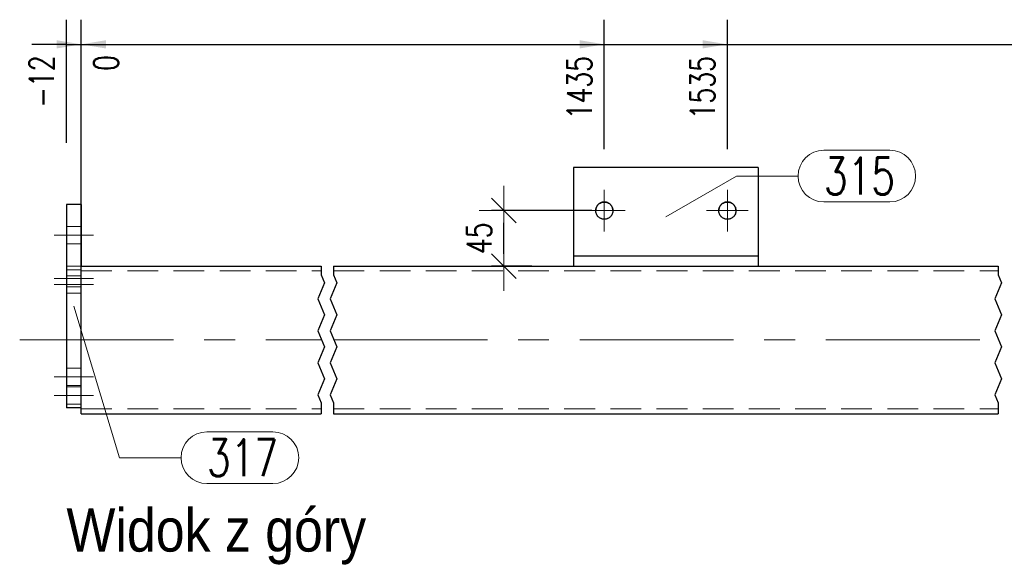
# Model space of a CAD drawing. Header units: millimetres. Extents: x -122 to 731, y 8645 to 9314.
# Tile 14 of 40: x 21 to 101, y 8975 to 9019. Entities that reach past the tile are written whole.
import ezdxf

# ---------------------------------------------------------------- set-up
doc = ezdxf.new("R2010")
doc.units = ezdxf.units.MM
doc.header["$LTSCALE"] = 10
doc.linetypes.add('HIDDEN', pattern=[0.375, 0.25, -0.125])
doc.linetypes.add('MITTE', pattern=[2, 1.25, -0.25, 0.25, -0.25])
doc.layers.get('Defpoints').update_dxf_attribs({"color": 1})
for name, color, linetype, lineweight in [('PS_DIM', 4, 'Continuous', 13), ('PS_Hidden', 2, 'HIDDEN', 9), ('PS_Mid', 5, 'MITTE', 15), ('PS_Pos', 1, 'Continuous', 15), ('PS_Shape', 161, 'Continuous', 30), ('PS_SOLID', 7, 'Continuous', 30), ('PS_TEXT', 3, 'Continuous', 18)]:
    doc.layers.add(name, color=color, linetype=linetype, lineweight=lineweight)
doc.styles.add('gil', font='txt', dxfattribs={"width": 0.9})
doc.styles.add('simplex', font='simplex.shx', dxfattribs={"width": 0.75})
doc.dimstyles.new('1_10_GŁ_DS1-LS10', dxfattribs={"dimtxt": 2, "dimasz": 2, "dimexe": 2, "dimexo": 5, "dimgap": 1, "dimtad": 1, "dimjust": 4, "dimdec": 0, "dimlfac": 10, "dimtxsty": 'simplex', "dimblk1": 'NONE', "dimsah": 1, "dimcen": 2, "dimclrd": 256, "dimclre": 256, "dimclrt": 3, "dimadec": 1, "dimazin": 0, "dimtfac": 1, "dimtdec": 0, "dimtmove": 2, "dimatfit": 3, "dimfxl": 1, "dimarcsym": 0})
doc.dimstyles.new('1_10_SC', dxfattribs={"dimtxt": 2, "dimasz": 1, "dimexe": 1, "dimexo": 1, "dimgap": 1, "dimtad": 1, "dimdec": 0, "dimlfac": 10, "dimtxsty": 'simplex', "dimblk": 'dimznak', "dimcen": 2, "dimclrd": 256, "dimclre": 256, "dimclrt": 3, "dimadec": 1, "dimazin": 0, "dimtfac": 1, "dimtdec": 0, "dimtix": 1, "dimtmove": 2, "dimatfit": 3, "dimldrblk": 'dim-grot', "dimfxl": 1, "dimarcsym": 0})

# ---------------------------------------------------------------- blocks, each defined once
blk = doc.blocks.new('dimznak')
at = {"color": 0}
for points in [[(0, 2), (0, -2)], [(-2, 0), (2, 0)]]:
    blk.add_lwpolyline(points, dxfattribs=at)
at = {"color": 2}
blk.add_lwpolyline([(1, 1), (-1, -1)], dxfattribs=at)
blk = doc.blocks.new('*D200')
at = {"layer": 'Defpoints', "color": 0, "transparency": 16777216}
for p in [(60.39, 9003.484), (68.554, 9003.484), (63.666, 8998.984)]:
    blk.add_point(p, dxfattribs=at)
at = {"layer": 'PS_DIM', "lineweight": -2, "transparency": 16777216}
for p, q in [((67.554, 9003.484), (59.39, 9003.484)), ((60.39, 8999.984), (60.39, 9002.484)), ((62.666, 8998.984), (59.39, 8998.984))]:
    blk.add_line(p, q, dxfattribs=at)
for p, rotation in [((60.39, 9003.484), 90), ((60.39, 8998.984), 270)]:
    blk.add_blockref('dimznak', p, dxfattribs=dict(at, rotation=rotation))
at = {"layer": 'PS_DIM', "color": 3, "transparency": 16777216, "insert": (58.39, 9001.234), "char_height": 2, "attachment_point": 5, "rotation": 90, "style": 'simplex'}
blk.add_mtext('45', dxfattribs=at)
blk = doc.blocks.new('dim-grot')
blk.add_hatch(color=256).paths.add_polyline_path([(0, 0), (-2, 0.5), (-2, -0.5)])
blk.add_lwpolyline([(0, 0), (-2, 0.5), (-2, -0.5), (0, 0)])
blk = doc.blocks.new('*D204')
at = {"layer": 'Defpoints', "color": 0, "transparency": 16777216}
for p in [(26.054, 9016.984), (24.854, 9003.984), (26.054, 8986.984)]:
    blk.add_point(p, dxfattribs=at)
at = {"layer": 'PS_DIM', "lineweight": -2, "transparency": 16777216}
for p, q in [((24.854, 9008.984), (24.854, 9018.984)), ((26.054, 8991.984), (26.054, 9018.984)), ((24.854, 9016.984), (22.854, 9016.984)), ((24.854, 9016.984), (26.054, 9016.984)), ((28.054, 9016.984), (30.054, 9016.984))]:
    blk.add_line(p, q, dxfattribs=at)
at = {"layer": 'PS_DIM', "transparency": 16777216}
blk.add_solid([(28.054, 9017.317), (28.054, 9016.65), (26.054, 9016.984)], dxfattribs=at)
at = {"layer": 'PS_DIM', "color": 3, "transparency": 16777216, "insert": (22.834, 9013.964), "char_height": 2, "attachment_point": 5, "rotation": 90, "style": 'simplex'}
blk.add_mtext('-12', dxfattribs=at)
blk = doc.blocks.new('_None')
blk = doc.blocks.new('*D205')
at = {"layer": 'Defpoints', "color": 0, "transparency": 16777216}
for p in [(26.054, 9016.984), (26.054, 9003.984), (26.054, 8986.984)]:
    blk.add_point(p, dxfattribs=at)
at = {"layer": 'PS_DIM', "lineweight": -2, "transparency": 16777216}
for p, q in [((26.054, 9008.984), (26.054, 9018.984)), ((26.054, 8991.984), (26.054, 9018.984)), ((24.054, 9016.984), (22.054, 9016.984)), ((26.054, 9016.984), (28.054, 9016.984))]:
    blk.add_line(p, q, dxfattribs=at)
at = {"layer": 'PS_DIM', "transparency": 16777216}
blk.add_solid([(24.054, 9017.317), (24.054, 9016.65), (26.054, 9016.984)], dxfattribs=at)
at = {"layer": 'PS_DIM', "color": 3, "transparency": 16777216, "insert": (28.074, 9015.464), "char_height": 2, "attachment_point": 5, "rotation": 90, "style": 'simplex'}
blk.add_mtext('0', dxfattribs=at)
blk = doc.blocks.new('*D206')
at = {"layer": 'Defpoints', "color": 0, "transparency": 16777216}
for p in [(78.554, 9016.984), (78.554, 9003.484), (26.054, 8986.984)]:
    blk.add_point(p, dxfattribs=at)
at = {"layer": 'PS_DIM', "lineweight": -2, "transparency": 16777216}
for p, q in [((26.054, 8991.984), (26.054, 9018.984)), ((78.554, 9008.484), (78.554, 9018.984)), ((26.054, 9016.984), (76.554, 9016.984))]:
    blk.add_line(p, q, dxfattribs=at)
at = {"layer": 'PS_DIM', "transparency": 16777216}
blk.add_solid([(76.554, 9017.317), (76.554, 9016.65), (78.554, 9016.984)], dxfattribs=at)
at = {"layer": 'PS_DIM', "color": 3, "transparency": 16777216, "insert": (76.534, 9013.464), "char_height": 2, "attachment_point": 5, "rotation": 90, "style": 'simplex'}
blk.add_mtext('1535', dxfattribs=at)
blk = doc.blocks.new('*D207')
at = {"layer": 'Defpoints', "color": 0, "transparency": 16777216}
for p in [(173.464, 9016.984), (173.464, 9003.484), (26.054, 8986.984)]:
    blk.add_point(p, dxfattribs=at)
at = {"layer": 'PS_DIM', "lineweight": -2, "transparency": 16777216}
for p, q in [((26.054, 8991.984), (26.054, 9018.984)), ((173.464, 9008.484), (173.464, 9018.984)), ((26.054, 9016.984), (171.464, 9016.984))]:
    blk.add_line(p, q, dxfattribs=at)
at = {"layer": 'PS_DIM', "transparency": 16777216}
blk.add_solid([(171.464, 9017.317), (171.464, 9016.65), (173.464, 9016.984)], dxfattribs=at)
at = {"layer": 'PS_DIM', "color": 3, "transparency": 16777216, "insert": (171.444, 9013.464), "char_height": 2, "attachment_point": 5, "rotation": 90, "style": 'simplex'}
blk.add_mtext('7185', dxfattribs=at)
blk = doc.blocks.new('*D208')
at = {"layer": 'Defpoints', "color": 0, "transparency": 16777216}
for p in [(183.464, 9016.984), (183.464, 9003.484), (26.054, 8986.984)]:
    blk.add_point(p, dxfattribs=at)
at = {"layer": 'PS_DIM', "lineweight": -2, "transparency": 16777216}
for p, q in [((26.054, 8991.984), (26.054, 9018.984)), ((183.464, 9008.484), (183.464, 9018.984)), ((26.054, 9016.984), (181.464, 9016.984))]:
    blk.add_line(p, q, dxfattribs=at)
at = {"layer": 'PS_DIM', "transparency": 16777216}
blk.add_solid([(181.464, 9017.317), (181.464, 9016.65), (183.464, 9016.984)], dxfattribs=at)
at = {"layer": 'PS_DIM', "color": 3, "transparency": 16777216, "insert": (181.444, 9013.321), "char_height": 2, "attachment_point": 5, "rotation": 90, "style": 'simplex'}
blk.add_mtext('7285', dxfattribs=at)
blk = doc.blocks.new('*D209')
at = {"layer": 'Defpoints', "color": 0, "transparency": 16777216}
for p in [(227.164, 9016.984), (227.164, 9003.984), (26.054, 8986.984)]:
    blk.add_point(p, dxfattribs=at)
at = {"layer": 'PS_DIM', "lineweight": -2, "transparency": 16777216}
for p, q in [((26.054, 8991.984), (26.054, 9018.984)), ((227.164, 9008.984), (227.164, 9018.984)), ((26.054, 9016.984), (225.164, 9016.984))]:
    blk.add_line(p, q, dxfattribs=at)
at = {"layer": 'PS_DIM', "transparency": 16777216}
blk.add_solid([(225.164, 9017.317), (225.164, 9016.65), (227.164, 9016.984)], dxfattribs=at)
at = {"layer": 'PS_DIM', "color": 3, "transparency": 16777216, "insert": (225.144, 9013.321), "char_height": 2, "attachment_point": 5, "rotation": 90, "style": 'simplex'}
blk.add_mtext('8602', dxfattribs=at)
blk = doc.blocks.new('*D210')
at = {"layer": 'Defpoints', "color": 0, "transparency": 16777216}
for p in [(68.554, 9016.984), (68.554, 9003.484), (26.054, 8986.984)]:
    blk.add_point(p, dxfattribs=at)
at = {"layer": 'PS_DIM', "lineweight": -2, "transparency": 16777216}
for p, q in [((26.054, 8991.984), (26.054, 9018.984)), ((68.554, 9008.484), (68.554, 9018.984)), ((26.054, 9016.984), (66.554, 9016.984))]:
    blk.add_line(p, q, dxfattribs=at)
at = {"layer": 'PS_DIM', "transparency": 16777216}
blk.add_solid([(66.554, 9017.317), (66.554, 9016.65), (68.554, 9016.984)], dxfattribs=at)
at = {"layer": 'PS_DIM', "color": 3, "transparency": 16777216, "insert": (66.534, 9013.464), "char_height": 2, "attachment_point": 5, "rotation": 90, "style": 'simplex'}
blk.add_mtext('1435', dxfattribs=at)
blk = doc.blocks.new('*X414')
at = {"color": 1}
for p, q in [((45.554, 8998.984), (45.554, 8998.278)), ((46.554, 8998.984), (46.554, 8998.278)), ((100.554, 8998.984), (100.554, 8998.278)), ((45.829, 8997.628), (45.279, 8996.327)), ((45.554, 8998.278), (45.829, 8997.628)), ((46.829, 8997.628), (46.279, 8996.327)), ((46.554, 8998.278), (46.829, 8997.628)), ((100.829, 8997.628), (100.279, 8996.327)), ((100.554, 8998.278), (100.829, 8997.628)), ((45.279, 8996.327), (45.829, 8995.027)), ((46.279, 8996.327), (46.829, 8995.027)), ((100.279, 8996.327), (100.829, 8995.027)), ((45.829, 8995.027), (45.279, 8993.727)), ((46.829, 8995.027), (46.279, 8993.727)), ((100.829, 8995.027), (100.279, 8993.727)), ((45.279, 8993.727), (45.829, 8992.426)), ((46.279, 8993.727), (46.829, 8992.426)), ((100.279, 8993.727), (100.829, 8992.426)), ((45.829, 8992.426), (45.279, 8991.126)), ((46.829, 8992.426), (46.279, 8991.126)), ((100.829, 8992.426), (100.279, 8991.126)), ((45.279, 8991.126), (45.829, 8989.826)), ((46.279, 8991.126), (46.829, 8989.826)), ((100.279, 8991.126), (100.829, 8989.826)), ((45.829, 8989.826), (45.279, 8988.525)), ((46.829, 8989.826), (46.279, 8988.525)), ((100.829, 8989.826), (100.279, 8988.525)), ((45.279, 8988.525), (45.554, 8987.875)), ((46.279, 8988.525), (46.554, 8987.875)), ((100.279, 8988.525), (100.554, 8987.875)), ((45.554, 8987.875), (45.554, 8986.984)), ((46.554, 8987.875), (46.554, 8986.984)), ((100.554, 8987.875), (100.554, 8986.984))]:
    blk.add_line(p, q, dxfattribs=at)
at = {"layer": 'PS_Hidden', "color": 2, "linetype": 'HIDDEN'}
for p, q in [((67.854, 9003.484), (67.854, 9003.467)), ((67.854, 9003.484), (67.854, 9003.484)), ((67.854, 9003.467), (67.855, 9003.45)), ((67.855, 9003.45), (67.856, 9003.432)), ((67.856, 9003.432), (67.858, 9003.415)), ((67.858, 9003.415), (67.859, 9003.398)), ((67.859, 9003.398), (67.862, 9003.381)), ((67.862, 9003.381), (67.865, 9003.364)), ((67.865, 9003.364), (67.868, 9003.347)), ((67.868, 9003.347), (67.871, 9003.33)), ((67.871, 9003.33), (67.875, 9003.314)), ((67.875, 9003.314), (67.88, 9003.297)), ((67.88, 9003.297), (67.884, 9003.281)), ((67.884, 9003.281), (67.89, 9003.264)), ((67.89, 9003.264), (67.895, 9003.248)), ((67.895, 9003.248), (67.901, 9003.232)), ((67.901, 9003.232), (67.907, 9003.216)), ((67.907, 9003.216), (67.914, 9003.2)), ((67.914, 9003.2), (67.921, 9003.185)), ((69.187, 9003.185), (69.194, 9003.2)), ((69.194, 9003.2), (69.201, 9003.216)), ((69.201, 9003.216), (69.207, 9003.232)), ((69.207, 9003.232), (69.213, 9003.248)), ((69.213, 9003.248), (69.219, 9003.264)), ((69.219, 9003.264), (69.224, 9003.281)), ((69.224, 9003.281), (69.229, 9003.297)), ((69.229, 9003.297), (69.233, 9003.314)), ((69.233, 9003.314), (69.237, 9003.33)), ((69.237, 9003.33), (69.241, 9003.347)), ((69.241, 9003.347), (69.244, 9003.364)), ((69.244, 9003.364), (69.247, 9003.381)), ((69.247, 9003.381), (69.249, 9003.398)), ((69.249, 9003.398), (69.251, 9003.415)), ((69.251, 9003.415), (69.252, 9003.432)), ((69.252, 9003.432), (69.253, 9003.45)), ((69.253, 9003.45), (69.254, 9003.467)), ((69.254, 9003.467), (69.254, 9003.484)), ((69.254, 9003.484), (69.254, 9003.484)), ((77.854, 9003.484), (77.854, 9003.467)), ((77.854, 9003.484), (77.854, 9003.484)), ((77.854, 9003.467), (77.855, 9003.45)), ((77.855, 9003.45), (77.856, 9003.432)), ((77.856, 9003.432), (77.858, 9003.415)), ((77.858, 9003.415), (77.859, 9003.398)), ((77.859, 9003.398), (77.862, 9003.381)), ((77.862, 9003.381), (77.865, 9003.364)), ((77.865, 9003.364), (77.868, 9003.347)), ((77.868, 9003.347), (77.871, 9003.33)), ((77.871, 9003.33), (77.875, 9003.314)), ((77.875, 9003.314), (77.88, 9003.297)), ((77.88, 9003.297), (77.884, 9003.281)), ((77.884, 9003.281), (77.89, 9003.264)), ((77.89, 9003.264), (77.895, 9003.248)), ((77.895, 9003.248), (77.901, 9003.232)), ((77.901, 9003.232), (77.907, 9003.216)), ((77.907, 9003.216), (77.914, 9003.2)), ((77.914, 9003.2), (77.921, 9003.185)), ((79.187, 9003.185), (79.194, 9003.2)), ((79.194, 9003.2), (79.201, 9003.216)), ((79.201, 9003.216), (79.207, 9003.232)), ((79.207, 9003.232), (79.213, 9003.248)), ((79.213, 9003.248), (79.219, 9003.264)), ((79.219, 9003.264), (79.224, 9003.281)), ((79.224, 9003.281), (79.229, 9003.297)), ((79.229, 9003.297), (79.233, 9003.314)), ((79.233, 9003.314), (79.237, 9003.33)), ((79.237, 9003.33), (79.241, 9003.347)), ((79.241, 9003.347), (79.244, 9003.364)), ((79.244, 9003.364), (79.247, 9003.381)), ((79.247, 9003.381), (79.249, 9003.398)), ((79.249, 9003.398), (79.251, 9003.415)), ((79.251, 9003.415), (79.252, 9003.432)), ((79.252, 9003.432), (79.253, 9003.45)), ((79.253, 9003.45), (79.254, 9003.467)), ((79.254, 9003.467), (79.254, 9003.484)), ((79.254, 9003.484), (79.254, 9003.484)), ((67.921, 9003.185), (67.929, 9003.169)), ((67.929, 9003.169), (67.937, 9003.154)), ((67.937, 9003.154), (67.945, 9003.139)), ((67.945, 9003.139), (67.954, 9003.124)), ((67.954, 9003.124), (67.963, 9003.109)), ((67.963, 9003.109), (67.972, 9003.095)), ((67.972, 9003.095), (67.982, 9003.081)), ((67.982, 9003.081), (67.992, 9003.067)), ((67.992, 9003.067), (68.002, 9003.053)), ((68.002, 9003.053), (68.013, 9003.04)), ((68.013, 9003.04), (68.024, 9003.027)), ((68.024, 9003.027), (68.036, 9003.014)), ((68.036, 9003.014), (68.047, 9003.001)), ((68.047, 9003.001), (68.059, 9002.989)), ((68.059, 9002.989), (68.072, 9002.977)), ((68.072, 9002.977), (68.084, 9002.965)), ((68.084, 9002.965), (68.097, 9002.954)), ((68.097, 9002.954), (68.11, 9002.943)), ((68.11, 9002.943), (68.124, 9002.932)), ((68.124, 9002.932), (68.137, 9002.922)), ((68.137, 9002.922), (68.151, 9002.912)), ((68.151, 9002.912), (68.165, 9002.902)), ((68.165, 9002.902), (68.18, 9002.892)), ((68.18, 9002.892), (68.194, 9002.883)), ((68.194, 9002.883), (68.209, 9002.875)), ((68.209, 9002.875), (68.224, 9002.867)), ((68.224, 9002.867), (68.239, 9002.859)), ((68.239, 9002.859), (68.255, 9002.851)), ((68.255, 9002.851), (68.271, 9002.844)), ((68.271, 9002.844), (68.286, 9002.837)), ((68.286, 9002.837), (68.302, 9002.831)), ((68.302, 9002.831), (68.318, 9002.825)), ((68.318, 9002.825), (68.335, 9002.819)), ((68.335, 9002.819), (68.351, 9002.814)), ((68.351, 9002.814), (68.368, 9002.809)), ((68.368, 9002.809), (68.384, 9002.805)), ((68.384, 9002.805), (68.401, 9002.801)), ((68.401, 9002.801), (68.418, 9002.797)), ((68.418, 9002.797), (68.435, 9002.794)), ((68.435, 9002.794), (68.451, 9002.791)), ((68.451, 9002.791), (68.469, 9002.789)), ((68.469, 9002.789), (68.486, 9002.787)), ((68.486, 9002.787), (68.503, 9002.786)), ((68.503, 9002.786), (68.52, 9002.785)), ((68.52, 9002.785), (68.537, 9002.784)), ((68.537, 9002.784), (68.554, 9002.784)), ((68.554, 9002.784), (68.571, 9002.784)), ((68.554, 9002.784), (68.554, 9002.784)), ((68.571, 9002.784), (68.589, 9002.785)), ((68.589, 9002.785), (68.606, 9002.786)), ((68.606, 9002.786), (68.623, 9002.787)), ((68.623, 9002.787), (68.64, 9002.789)), ((68.64, 9002.789), (68.657, 9002.791)), ((68.657, 9002.791), (68.674, 9002.794)), ((68.674, 9002.794), (68.691, 9002.797)), ((68.691, 9002.797), (68.708, 9002.801)), ((68.708, 9002.801), (68.724, 9002.805)), ((68.724, 9002.805), (68.741, 9002.809)), ((68.741, 9002.809), (68.757, 9002.814)), ((68.757, 9002.814), (68.774, 9002.819)), ((68.774, 9002.819), (68.79, 9002.825)), ((68.79, 9002.825), (68.806, 9002.831)), ((68.806, 9002.831), (68.822, 9002.837)), ((68.822, 9002.837), (68.838, 9002.844)), ((68.838, 9002.844), (68.853, 9002.851)), ((68.853, 9002.851), (68.869, 9002.859)), ((68.869, 9002.859), (68.884, 9002.867)), ((68.884, 9002.867), (68.899, 9002.875)), ((68.899, 9002.875), (68.914, 9002.883)), ((68.914, 9002.883), (68.929, 9002.892)), ((68.929, 9002.892), (68.943, 9002.902)), ((68.943, 9002.902), (68.957, 9002.912)), ((68.957, 9002.912), (68.971, 9002.922)), ((68.971, 9002.922), (68.985, 9002.932)), ((68.985, 9002.932), (68.998, 9002.943)), ((68.998, 9002.943), (69.011, 9002.954)), ((69.011, 9002.954), (69.024, 9002.965)), ((69.024, 9002.965), (69.037, 9002.977)), ((69.037, 9002.977), (69.049, 9002.989)), ((69.049, 9002.989), (69.061, 9003.001)), ((69.061, 9003.001), (69.073, 9003.014)), ((69.073, 9003.014), (69.084, 9003.027)), ((69.084, 9003.027), (69.095, 9003.04)), ((69.095, 9003.04), (69.106, 9003.053)), ((69.106, 9003.053), (69.116, 9003.067)), ((69.116, 9003.067), (69.127, 9003.081)), ((69.127, 9003.081), (69.136, 9003.095)), ((69.136, 9003.095), (69.146, 9003.109)), ((69.146, 9003.109), (69.155, 9003.124)), ((69.155, 9003.124), (69.163, 9003.139)), ((69.163, 9003.139), (69.172, 9003.154)), ((69.172, 9003.154), (69.179, 9003.169)), ((69.179, 9003.169), (69.187, 9003.185)), ((77.921, 9003.185), (77.929, 9003.169)), ((77.929, 9003.169), (77.937, 9003.154)), ((77.937, 9003.154), (77.945, 9003.139)), ((77.945, 9003.139), (77.954, 9003.124)), ((77.954, 9003.124), (77.963, 9003.109)), ((77.963, 9003.109), (77.972, 9003.095)), ((77.972, 9003.095), (77.982, 9003.081)), ((77.982, 9003.081), (77.992, 9003.067)), ((77.992, 9003.067), (78.002, 9003.053)), ((78.002, 9003.053), (78.013, 9003.04)), ((78.013, 9003.04), (78.024, 9003.027)), ((78.024, 9003.027), (78.036, 9003.014)), ((78.036, 9003.014), (78.047, 9003.001)), ((78.047, 9003.001), (78.059, 9002.989)), ((78.059, 9002.989), (78.072, 9002.977)), ((78.072, 9002.977), (78.084, 9002.965)), ((78.084, 9002.965), (78.097, 9002.954)), ((78.097, 9002.954), (78.11, 9002.943)), ((78.11, 9002.943), (78.124, 9002.932)), ((78.124, 9002.932), (78.137, 9002.922)), ((78.137, 9002.922), (78.151, 9002.912)), ((78.151, 9002.912), (78.165, 9002.902)), ((78.165, 9002.902), (78.18, 9002.892)), ((78.18, 9002.892), (78.194, 9002.883)), ((78.194, 9002.883), (78.209, 9002.875)), ((78.209, 9002.875), (78.224, 9002.867)), ((78.224, 9002.867), (78.239, 9002.859)), ((78.239, 9002.859), (78.255, 9002.851)), ((78.255, 9002.851), (78.271, 9002.844)), ((78.271, 9002.844), (78.286, 9002.837)), ((78.286, 9002.837), (78.302, 9002.831)), ((78.302, 9002.831), (78.318, 9002.825)), ((78.318, 9002.825), (78.335, 9002.819)), ((78.335, 9002.819), (78.351, 9002.814)), ((78.351, 9002.814), (78.368, 9002.809)), ((78.368, 9002.809), (78.384, 9002.805)), ((78.384, 9002.805), (78.401, 9002.801)), ((78.401, 9002.801), (78.418, 9002.797)), ((78.418, 9002.797), (78.435, 9002.794)), ((78.435, 9002.794), (78.451, 9002.791)), ((78.451, 9002.791), (78.469, 9002.789)), ((78.469, 9002.789), (78.486, 9002.787)), ((78.486, 9002.787), (78.503, 9002.786)), ((78.503, 9002.786), (78.52, 9002.785)), ((78.52, 9002.785), (78.537, 9002.784)), ((78.537, 9002.784), (78.554, 9002.784)), ((78.554, 9002.784), (78.571, 9002.784)), ((78.554, 9002.784), (78.554, 9002.784)), ((78.571, 9002.784), (78.589, 9002.785)), ((78.589, 9002.785), (78.606, 9002.786)), ((78.606, 9002.786), (78.623, 9002.787)), ((78.623, 9002.787), (78.64, 9002.789)), ((78.64, 9002.789), (78.657, 9002.791)), ((78.657, 9002.791), (78.674, 9002.794)), ((78.674, 9002.794), (78.691, 9002.797)), ((78.691, 9002.797), (78.708, 9002.801)), ((78.708, 9002.801), (78.724, 9002.805)), ((78.724, 9002.805), (78.741, 9002.809)), ((78.741, 9002.809), (78.757, 9002.814)), ((78.757, 9002.814), (78.774, 9002.819)), ((78.774, 9002.819), (78.79, 9002.825)), ((78.79, 9002.825), (78.806, 9002.831)), ((78.806, 9002.831), (78.822, 9002.837)), ((78.822, 9002.837), (78.838, 9002.844)), ((78.838, 9002.844), (78.853, 9002.851)), ((78.853, 9002.851), (78.869, 9002.859)), ((78.869, 9002.859), (78.884, 9002.867)), ((78.884, 9002.867), (78.899, 9002.875)), ((78.899, 9002.875), (78.914, 9002.883)), ((78.914, 9002.883), (78.929, 9002.892)), ((78.929, 9002.892), (78.943, 9002.902)), ((78.943, 9002.902), (78.957, 9002.912)), ((78.957, 9002.912), (78.971, 9002.922)), ((78.971, 9002.922), (78.985, 9002.932)), ((78.985, 9002.932), (78.998, 9002.943)), ((78.998, 9002.943), (79.011, 9002.954)), ((79.011, 9002.954), (79.024, 9002.965)), ((79.024, 9002.965), (79.037, 9002.977)), ((79.037, 9002.977), (79.049, 9002.989)), ((79.049, 9002.989), (79.061, 9003.001)), ((79.061, 9003.001), (79.073, 9003.014)), ((79.073, 9003.014), (79.084, 9003.027)), ((79.084, 9003.027), (79.095, 9003.04)), ((79.095, 9003.04), (79.106, 9003.053)), ((79.106, 9003.053), (79.116, 9003.067)), ((79.116, 9003.067), (79.127, 9003.081)), ((79.127, 9003.081), (79.136, 9003.095)), ((79.136, 9003.095), (79.146, 9003.109)), ((79.146, 9003.109), (79.155, 9003.124)), ((79.155, 9003.124), (79.163, 9003.139)), ((79.163, 9003.139), (79.172, 9003.154)), ((79.172, 9003.154), (79.179, 9003.169)), ((79.179, 9003.169), (79.187, 9003.185)), ((26.054, 9002.184), (24.854, 9002.184)), ((26.054, 9000.784), (24.854, 9000.784)), ((24.854, 8998.984), (26.054, 8998.984)), ((26.054, 8998.684), (24.854, 8998.684)), ((26.054, 8998.584), (45.554, 8998.584)), ((46.554, 8998.584), (100.554, 8998.584)), ((24.854, 8998.184), (26.054, 8998.184)), ((26.054, 8997.284), (24.854, 8997.284)), ((24.854, 8996.784), (26.054, 8996.784)), ((26.054, 8990.684), (24.854, 8990.684)), ((26.054, 8989.284), (24.854, 8989.284)), ((24.854, 8989.184), (26.054, 8989.184)), ((24.854, 8987.784), (26.054, 8987.784)), ((26.054, 8987.384), (45.554, 8987.384)), ((46.554, 8987.384), (100.554, 8987.384))]:
    blk.add_line(p, q, dxfattribs=at)
at = {"layer": 'PS_Mid', "color": 5, "linetype": 'MITTE'}
for p, q in [((68.554, 9005.184), (68.554, 9001.784)), ((78.554, 9005.184), (78.554, 9001.784)), ((70.254, 9003.484), (66.854, 9003.484)), ((80.254, 9003.484), (76.854, 9003.484)), ((23.854, 9001.484), (27.054, 9001.484)), ((23.854, 9001.484), (27.054, 9001.484)), ((23.854, 8997.984), (27.054, 8997.984)), ((27.054, 8997.484), (23.854, 8997.484)), ((27.054, 8997.484), (23.854, 8997.484)), ((21.054, 8992.984), (45.554, 8992.984)), ((46.554, 8992.984), (100.554, 8992.984)), ((23.854, 8989.984), (27.054, 8989.984)), ((27.054, 8988.484), (23.854, 8988.484)), ((27.054, 8988.484), (23.854, 8988.484))]:
    blk.add_line(p, q, dxfattribs=at)
at = {"layer": 'PS_SOLID', "color": 7, "linetype": 'Continuous'}
for p, q in [((66.054, 9006.984), (66.054, 8999.784)), ((81.054, 9006.984), (66.054, 9006.984)), ((81.054, 9006.984), (81.054, 8999.784)), ((68.059, 9003.979), (68.11, 9004.025)), ((68.084, 9004.003), (68.059, 9003.979)), ((68.11, 9004.025), (68.084, 9004.003)), ((68.11, 9004.025), (68.165, 9004.066)), ((68.137, 9004.046), (68.11, 9004.025)), ((68.165, 9004.066), (68.137, 9004.046)), ((68.165, 9004.066), (68.224, 9004.101)), ((68.194, 9004.084), (68.165, 9004.066)), ((68.224, 9004.101), (68.194, 9004.084)), ((68.224, 9004.101), (68.286, 9004.131)), ((68.255, 9004.117), (68.224, 9004.101)), ((68.286, 9004.131), (68.255, 9004.117)), ((68.286, 9004.131), (68.351, 9004.154)), ((68.318, 9004.143), (68.286, 9004.131)), ((68.351, 9004.154), (68.318, 9004.143)), ((68.351, 9004.154), (68.418, 9004.17)), ((68.384, 9004.163), (68.351, 9004.154)), ((68.418, 9004.17), (68.384, 9004.163)), ((68.418, 9004.17), (68.486, 9004.18)), ((68.451, 9004.176), (68.418, 9004.17)), ((68.486, 9004.18), (68.451, 9004.176)), ((68.486, 9004.18), (68.554, 9004.184)), ((68.52, 9004.183), (68.486, 9004.18)), ((68.554, 9004.184), (68.52, 9004.183)), ((68.589, 9004.183), (68.554, 9004.184)), ((68.554, 9004.184), (68.623, 9004.18)), ((68.554, 9004.184), (68.554, 9004.184)), ((68.623, 9004.18), (68.589, 9004.183)), ((68.657, 9004.176), (68.623, 9004.18)), ((68.623, 9004.18), (68.691, 9004.17)), ((68.691, 9004.17), (68.657, 9004.176)), ((68.724, 9004.163), (68.691, 9004.17)), ((68.691, 9004.17), (68.757, 9004.154)), ((68.757, 9004.154), (68.724, 9004.163)), ((68.79, 9004.143), (68.757, 9004.154)), ((68.757, 9004.154), (68.822, 9004.131)), ((68.822, 9004.131), (68.79, 9004.143)), ((68.853, 9004.117), (68.822, 9004.131)), ((68.822, 9004.131), (68.884, 9004.101)), ((68.884, 9004.101), (68.853, 9004.117)), ((68.914, 9004.084), (68.884, 9004.101)), ((68.884, 9004.101), (68.943, 9004.066)), ((68.943, 9004.066), (68.914, 9004.084)), ((68.971, 9004.046), (68.943, 9004.066)), ((68.943, 9004.066), (68.998, 9004.025)), ((68.998, 9004.025), (68.971, 9004.046)), ((69.024, 9004.003), (68.998, 9004.025)), ((68.998, 9004.025), (69.049, 9003.979)), ((69.049, 9003.979), (69.024, 9004.003)), ((78.059, 9003.979), (78.11, 9004.025)), ((78.084, 9004.003), (78.059, 9003.979)), ((78.11, 9004.025), (78.084, 9004.003)), ((78.11, 9004.025), (78.165, 9004.066)), ((78.137, 9004.046), (78.11, 9004.025)), ((78.165, 9004.066), (78.137, 9004.046)), ((78.165, 9004.066), (78.224, 9004.101)), ((78.194, 9004.084), (78.165, 9004.066)), ((78.224, 9004.101), (78.194, 9004.084)), ((78.224, 9004.101), (78.286, 9004.131)), ((78.255, 9004.117), (78.224, 9004.101)), ((78.286, 9004.131), (78.255, 9004.117)), ((78.286, 9004.131), (78.351, 9004.154)), ((78.318, 9004.143), (78.286, 9004.131)), ((78.351, 9004.154), (78.318, 9004.143)), ((78.351, 9004.154), (78.418, 9004.17)), ((78.384, 9004.163), (78.351, 9004.154)), ((78.418, 9004.17), (78.384, 9004.163)), ((78.418, 9004.17), (78.486, 9004.18)), ((78.451, 9004.176), (78.418, 9004.17)), ((78.486, 9004.18), (78.451, 9004.176)), ((78.486, 9004.18), (78.554, 9004.184)), ((78.52, 9004.183), (78.486, 9004.18)), ((78.554, 9004.184), (78.52, 9004.183)), ((78.589, 9004.183), (78.554, 9004.184)), ((78.554, 9004.184), (78.623, 9004.18)), ((78.554, 9004.184), (78.554, 9004.184)), ((78.623, 9004.18), (78.589, 9004.183)), ((78.657, 9004.176), (78.623, 9004.18)), ((78.623, 9004.18), (78.691, 9004.17)), ((78.691, 9004.17), (78.657, 9004.176)), ((78.724, 9004.163), (78.691, 9004.17)), ((78.691, 9004.17), (78.757, 9004.154)), ((78.757, 9004.154), (78.724, 9004.163)), ((78.79, 9004.143), (78.757, 9004.154)), ((78.757, 9004.154), (78.822, 9004.131)), ((78.822, 9004.131), (78.79, 9004.143)), ((78.853, 9004.117), (78.822, 9004.131)), ((78.822, 9004.131), (78.884, 9004.101)), ((78.884, 9004.101), (78.853, 9004.117)), ((78.914, 9004.084), (78.884, 9004.101)), ((78.884, 9004.101), (78.943, 9004.066)), ((78.943, 9004.066), (78.914, 9004.084)), ((78.971, 9004.046), (78.943, 9004.066)), ((78.943, 9004.066), (78.998, 9004.025)), ((78.998, 9004.025), (78.971, 9004.046)), ((79.024, 9004.003), (78.998, 9004.025)), ((78.998, 9004.025), (79.049, 9003.979)), ((79.049, 9003.979), (79.024, 9004.003)), ((24.854, 9003.984), (24.854, 8987.484)), ((26.054, 9003.984), (24.854, 9003.984)), ((26.054, 9003.984), (26.054, 8998.984)), ((67.854, 9003.484), (67.858, 9003.552)), ((67.855, 9003.518), (67.854, 9003.484)), ((67.858, 9003.415), (67.854, 9003.484)), ((67.858, 9003.552), (67.855, 9003.518)), ((67.858, 9003.552), (67.868, 9003.62)), ((67.862, 9003.587), (67.858, 9003.552)), ((67.868, 9003.347), (67.858, 9003.415)), ((67.868, 9003.62), (67.862, 9003.587)), ((67.868, 9003.62), (67.884, 9003.687)), ((67.875, 9003.654), (67.868, 9003.62)), ((67.884, 9003.281), (67.868, 9003.347)), ((67.884, 9003.687), (67.875, 9003.654)), ((67.884, 9003.687), (67.907, 9003.752)), ((67.895, 9003.72), (67.884, 9003.687)), ((67.907, 9003.216), (67.884, 9003.281)), ((67.907, 9003.752), (67.895, 9003.72)), ((67.907, 9003.752), (67.937, 9003.814)), ((67.921, 9003.783), (67.907, 9003.752)), ((67.937, 9003.154), (67.907, 9003.216)), ((67.937, 9003.814), (67.921, 9003.783)), ((67.937, 9003.814), (67.972, 9003.873)), ((67.954, 9003.844), (67.937, 9003.814)), ((67.972, 9003.873), (67.954, 9003.844)), ((67.972, 9003.873), (68.013, 9003.928)), ((67.992, 9003.901), (67.972, 9003.873)), ((68.013, 9003.928), (67.992, 9003.901)), ((68.013, 9003.928), (68.059, 9003.979)), ((68.036, 9003.954), (68.013, 9003.928)), ((68.059, 9003.979), (68.036, 9003.954)), ((69.073, 9003.954), (69.049, 9003.979)), ((69.049, 9003.979), (69.095, 9003.928)), ((69.095, 9003.928), (69.073, 9003.954)), ((69.116, 9003.901), (69.095, 9003.928)), ((69.095, 9003.928), (69.136, 9003.873)), ((69.136, 9003.873), (69.116, 9003.901)), ((69.155, 9003.844), (69.136, 9003.873)), ((69.136, 9003.873), (69.172, 9003.814)), ((69.172, 9003.814), (69.155, 9003.844)), ((69.187, 9003.783), (69.172, 9003.814)), ((69.172, 9003.814), (69.201, 9003.752)), ((69.201, 9003.216), (69.172, 9003.154)), ((69.201, 9003.752), (69.187, 9003.783)), ((69.213, 9003.72), (69.201, 9003.752)), ((69.201, 9003.752), (69.224, 9003.687)), ((69.224, 9003.281), (69.201, 9003.216)), ((69.224, 9003.687), (69.213, 9003.72)), ((69.233, 9003.654), (69.224, 9003.687)), ((69.224, 9003.687), (69.241, 9003.62)), ((69.241, 9003.347), (69.224, 9003.281)), ((69.241, 9003.62), (69.233, 9003.654)), ((69.247, 9003.587), (69.241, 9003.62)), ((69.241, 9003.62), (69.251, 9003.552)), ((69.251, 9003.415), (69.241, 9003.347)), ((69.251, 9003.552), (69.247, 9003.587)), ((69.253, 9003.518), (69.251, 9003.552)), ((69.251, 9003.552), (69.254, 9003.484)), ((69.254, 9003.484), (69.251, 9003.415)), ((69.254, 9003.484), (69.253, 9003.518)), ((77.854, 9003.484), (77.858, 9003.552)), ((77.855, 9003.518), (77.854, 9003.484)), ((77.858, 9003.415), (77.854, 9003.484)), ((77.858, 9003.552), (77.855, 9003.518)), ((77.858, 9003.552), (77.868, 9003.62)), ((77.862, 9003.587), (77.858, 9003.552)), ((77.868, 9003.347), (77.858, 9003.415)), ((77.868, 9003.62), (77.862, 9003.587)), ((77.868, 9003.62), (77.884, 9003.687)), ((77.875, 9003.654), (77.868, 9003.62)), ((77.884, 9003.281), (77.868, 9003.347)), ((77.884, 9003.687), (77.875, 9003.654)), ((77.884, 9003.687), (77.907, 9003.752)), ((77.895, 9003.72), (77.884, 9003.687)), ((77.907, 9003.216), (77.884, 9003.281)), ((77.907, 9003.752), (77.895, 9003.72)), ((77.907, 9003.752), (77.937, 9003.814)), ((77.921, 9003.783), (77.907, 9003.752)), ((77.937, 9003.154), (77.907, 9003.216)), ((77.937, 9003.814), (77.921, 9003.783)), ((77.937, 9003.814), (77.972, 9003.873)), ((77.954, 9003.844), (77.937, 9003.814)), ((77.972, 9003.873), (77.954, 9003.844)), ((77.972, 9003.873), (78.013, 9003.928)), ((77.992, 9003.901), (77.972, 9003.873)), ((78.013, 9003.928), (77.992, 9003.901)), ((78.013, 9003.928), (78.059, 9003.979)), ((78.036, 9003.954), (78.013, 9003.928)), ((78.059, 9003.979), (78.036, 9003.954)), ((79.073, 9003.954), (79.049, 9003.979)), ((79.049, 9003.979), (79.095, 9003.928)), ((79.095, 9003.928), (79.073, 9003.954)), ((79.116, 9003.901), (79.095, 9003.928)), ((79.095, 9003.928), (79.136, 9003.873)), ((79.136, 9003.873), (79.116, 9003.901)), ((79.155, 9003.844), (79.136, 9003.873)), ((79.136, 9003.873), (79.172, 9003.814)), ((79.172, 9003.814), (79.155, 9003.844)), ((79.187, 9003.783), (79.172, 9003.814)), ((79.172, 9003.814), (79.201, 9003.752)), ((79.201, 9003.216), (79.172, 9003.154)), ((79.201, 9003.752), (79.187, 9003.783)), ((79.213, 9003.72), (79.201, 9003.752)), ((79.201, 9003.752), (79.224, 9003.687)), ((79.224, 9003.281), (79.201, 9003.216)), ((79.224, 9003.687), (79.213, 9003.72)), ((79.233, 9003.654), (79.224, 9003.687)), ((79.224, 9003.687), (79.241, 9003.62)), ((79.241, 9003.347), (79.224, 9003.281)), ((79.241, 9003.62), (79.233, 9003.654)), ((79.247, 9003.587), (79.241, 9003.62)), ((79.241, 9003.62), (79.251, 9003.552)), ((79.251, 9003.415), (79.241, 9003.347)), ((79.251, 9003.552), (79.247, 9003.587)), ((79.253, 9003.518), (79.251, 9003.552)), ((79.251, 9003.552), (79.254, 9003.484)), ((79.254, 9003.484), (79.251, 9003.415)), ((79.254, 9003.484), (79.253, 9003.518)), ((67.972, 9003.095), (67.937, 9003.154)), ((68.013, 9003.04), (67.972, 9003.095)), ((68.059, 9002.989), (68.013, 9003.04)), ((68.11, 9002.943), (68.059, 9002.989)), ((68.165, 9002.902), (68.11, 9002.943)), ((68.224, 9002.867), (68.165, 9002.902)), ((68.286, 9002.837), (68.224, 9002.867)), ((68.351, 9002.814), (68.286, 9002.837)), ((68.418, 9002.797), (68.351, 9002.814)), ((68.486, 9002.787), (68.418, 9002.797)), ((68.554, 9002.784), (68.486, 9002.787)), ((68.623, 9002.787), (68.554, 9002.784)), ((68.691, 9002.797), (68.623, 9002.787)), ((68.757, 9002.814), (68.691, 9002.797)), ((68.822, 9002.837), (68.757, 9002.814)), ((68.884, 9002.867), (68.822, 9002.837)), ((68.943, 9002.902), (68.884, 9002.867)), ((68.998, 9002.943), (68.943, 9002.902)), ((69.049, 9002.989), (68.998, 9002.943)), ((69.095, 9003.04), (69.049, 9002.989)), ((69.136, 9003.095), (69.095, 9003.04)), ((69.172, 9003.154), (69.136, 9003.095)), ((77.972, 9003.095), (77.937, 9003.154)), ((78.013, 9003.04), (77.972, 9003.095)), ((78.059, 9002.989), (78.013, 9003.04)), ((78.11, 9002.943), (78.059, 9002.989)), ((78.165, 9002.902), (78.11, 9002.943)), ((78.224, 9002.867), (78.165, 9002.902)), ((78.286, 9002.837), (78.224, 9002.867)), ((78.351, 9002.814), (78.286, 9002.837)), ((78.418, 9002.797), (78.351, 9002.814)), ((78.486, 9002.787), (78.418, 9002.797)), ((78.554, 9002.784), (78.486, 9002.787)), ((78.623, 9002.787), (78.554, 9002.784)), ((78.691, 9002.797), (78.623, 9002.787)), ((78.757, 9002.814), (78.691, 9002.797)), ((78.822, 9002.837), (78.757, 9002.814)), ((78.884, 9002.867), (78.822, 9002.837)), ((78.943, 9002.902), (78.884, 9002.867)), ((78.998, 9002.943), (78.943, 9002.902)), ((79.049, 9002.989), (78.998, 9002.943)), ((79.095, 9003.04), (79.049, 9002.989)), ((79.136, 9003.095), (79.095, 9003.04)), ((79.172, 9003.154), (79.136, 9003.095)), ((66.054, 8999.784), (66.054, 8998.984)), ((81.054, 8999.784), (66.054, 8999.784)), ((81.054, 8999.784), (81.054, 8998.984)), ((26.054, 8986.984), (26.054, 8998.984)), ((26.054, 8998.984), (45.554, 8998.984)), ((46.554, 8998.984), (100.554, 8998.984)), ((26.054, 8987.484), (24.854, 8987.484)), ((26.054, 8986.984), (45.554, 8986.984)), ((46.554, 8986.984), (100.554, 8986.984))]:
    blk.add_line(p, q, dxfattribs=at)
blk = doc.blocks.new('*X419')
at = {"color": 1}
for p, q in [((86.393, 9008.389), (91.75, 9008.389)), ((73.554, 9002.984), (79.293, 9006.289)), ((79.293, 9006.289), (84.293, 9006.289)), ((86.393, 9004.189), (91.75, 9004.189))]:
    blk.add_line(p, q, dxfattribs=at)
for centre, start, end in [((86.393, 9006.289), 90, 270), ((91.75, 9006.289), 270, 90)]:
    blk.add_arc(centre, 2.1, start, end, dxfattribs=at)
at = {"color": 2, "style": 'simplex', "width": 0.75}
blk.add_text('315', height=3, dxfattribs=at).set_placement((86.393, 9004.789))
blk = doc.blocks.new('*X420')
at = {"color": 1}
for p, q in [((25.454, 8995.734), (29.167, 8983.426)), ((36.267, 8985.526), (41.624, 8985.526)), ((29.167, 8983.426), (34.167, 8983.426)), ((36.267, 8981.326), (41.624, 8981.326))]:
    blk.add_line(p, q, dxfattribs=at)
for centre, start, end in [((36.267, 8983.426), 90, 270), ((41.624, 8983.426), 270, 90)]:
    blk.add_arc(centre, 2.1, start, end, dxfattribs=at)
at = {"color": 2, "style": 'simplex', "width": 0.75}
blk.add_text('317', height=3, dxfattribs=at).set_placement((36.267, 8981.926))
blk = doc.blocks.new('*X421')
at = {"color": 3, "style": 'gil', "width": 0.9}
blk.add_text('Widok z góry', height=3.5, dxfattribs=at).set_placement((24.854, 8975.803))

msp = doc.modelspace()

# ---------------------------------------------------------------- block references
at = {"layer": 'PS_Pos'}
for name in ['*X419', '*X420']:
    msp.add_blockref(name, (0, 0), dxfattribs=at)
at = {"layer": 'PS_Shape', "color": 232}
msp.add_blockref('*X414', (0, 0), dxfattribs=at)
at = {"layer": 'PS_TEXT'}
msp.add_blockref('*X421', (0, 0), dxfattribs=at)

# ---------------------------------------------------------------- dimensions: what is measured, and where the dimension line sits
at = {"layer": 'PS_DIM'}
for base, p1, p2, text, picture, middle in [((26.054, 9016.984), (24.854, 9003.984), (26.054, 8986.984), '-12', '*D204', (22.834, 9013.964)), ((26.054, 9016.984), (26.054, 9003.984), (26.054, 8986.984), '0', '*D205', (28.074, 9015.464)), ((78.554, 9016.984), (26.054, 8986.984), (78.554, 9003.484), '1535', '*D206', (76.534, 9013.464)), ((173.464, 9016.984), (26.054, 8986.984), (173.464, 9003.484), '7185', '*D207', (171.444, 9013.464)), ((183.464, 9016.984), (26.054, 8986.984), (183.464, 9003.484), '7285', '*D208', (181.444, 9013.321)), ((227.164, 9016.984), (26.054, 8986.984), (227.164, 9003.984), '8602', '*D209', (225.144, 9013.321)), ((68.554, 9016.984), (26.054, 8986.984), (68.554, 9003.484), '1435', '*D210', (66.534, 9013.464))]:
    dim = msp.add_linear_dim(base=base, p1=p1, p2=p2, text=text, dimstyle='1_10_GŁ_DS1-LS10', dxfattribs=at)
    dim.commit()
    dim.dimension.update_dxf_attribs({"geometry": picture, "text_midpoint": middle, "dimtype": 128, "text_rotation": 90})
dim = msp.add_linear_dim(base=(60.39, 9003.484), p1=(63.666, 8998.984), p2=(68.554, 9003.484), angle=90, dimstyle='1_10_SC', dxfattribs=at)
dim.commit()
dim.dimension.update_dxf_attribs({"geometry": '*D200', "text_midpoint": (58.39, 9001.234)})

doc.saveas('drawing.dxf')
